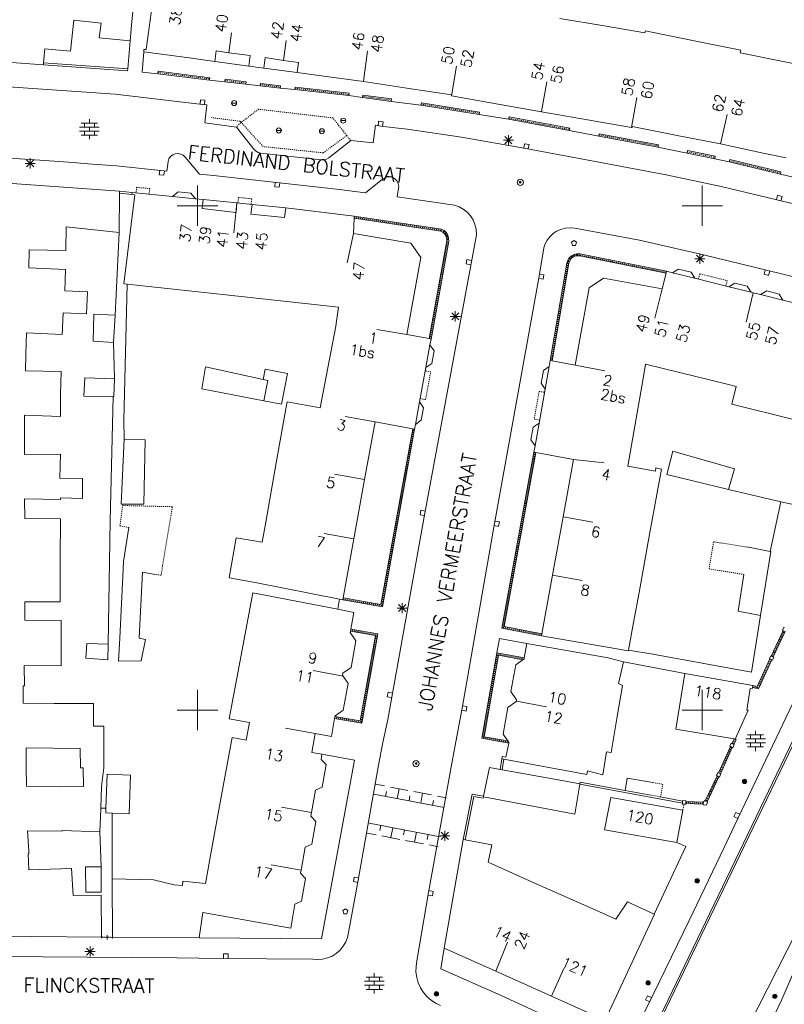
# Model space of a CAD drawing. Header units: millimetres. Extents: x 135944 to 142000, y 454200 to 456692.
# Tile 217 of 220: x 138232 to 138308, y 454771 to 454868. Entities that reach past the tile are written whole.
import ezdxf
from ezdxf.enums import TextEntityAlignment as Align

# ---------------------------------------------------------------- set-up
doc = ezdxf.new("R2010")
doc.units = ezdxf.units.MM
for name, pattern in [('TotaalGBKN2013X$0$DASHDOT', [1, 0.5, -0.25, 0, -0.25]), ('TotaalGBKN2013X$0$DIVIDE', [1.25, 0.5, -0.25, 0, -0.25, 0, -0.25]), ('TotaalGBKN2013X$0$DOT', [0.25, 0, -0.25]), ('TotaalGBKN2013X$0$HIDDEN', [0.375, 0.25, -0.125])]:
    doc.linetypes.add(name, pattern=pattern)
doc.layers.get('0').update_dxf_attribs({"color": 251})
doc.layers.add('TotaalGBKN2013X$0$GBKN binnenstad 2009$0$SEMANT_ SYMB_', color=251, linetype='Continuous')
doc.styles.add('TotaalGBKN2013X$0$TXT', font='txt.shx')

# ---------------------------------------------------------------- blocks, each defined once
blk = doc.blocks.new('TotaalGBKN2013X$0$A$C7E336BC7')
at = {"linetype": 'Continuous', "lineweight": 0}
for p, q in [((138244908, 454865469), (138246135, 454874494)), ((138243878, 454872078), (138243470, 454867894)), ((138237732, 454868394), (138237424, 454865314)), ((138240454, 454868109), (138237732, 454868394)), ((138240271, 454866651), (138240454, 454868109)), ((138285882, 454868573), (138290272, 454867818)), ((138243470, 454867894), (138243320, 454866351)), ((138290272, 454867818), (138294323, 454867122)), ((138294323, 454867122), (138294381, 454867341)), ((138294381, 454867341), (138294669, 454867282)), ((138294669, 454867282), (138299689, 454866257)), ((138243320, 454866351), (138240271, 454866651)), ((138243094, 454863583), (138243320, 454866351)), ((138253109, 454865166), (138253377, 454867129)), ((138258525, 454864398), (138258796, 454866387)), ((138299689, 454866257), (138303831, 454865411)), ((138234861, 454865545), (138234755, 454864172)), ((138237424, 454865314), (138234861, 454865545)), ((138244673, 454865256), (138244521, 454863240)), ((138244673, 454865256), (138244687, 454865498)), ((138244673, 454865256), (138249166, 454864645)), ((138244687, 454865498), (138244908, 454865469)), ((138251833, 454865343), (138251721, 454864297)), ((138253109, 454865166), (138251833, 454865343)), ((138266441, 454862343), (138266846, 454865316)), ((138303831, 454865411), (138303771, 454865161)), ((138234739, 454863972), (138226361, 454864571)), ((138249166, 454864645), (138251721, 454864297)), ((138252952, 454864130), (138251721, 454864297)), ((138253109, 454865166), (138255215, 454864873)), ((138255215, 454864873), (138255069, 454863842)), ((138256690, 454864682), (138256563, 454863639)), ((138258527, 454864408), (138256690, 454864682)), ((138258527, 454864408), (138260009, 454864187)), ((138303771, 454865161), (138308019, 454864286)), ((138308019, 454864286), (138311765, 454863514)), ((138234755, 454864172), (138234739, 454863972)), ((138234739, 454863972), (138243080, 454863383)), ((138234755, 454864172), (138243094, 454863583)), ((138243080, 454863383), (138243094, 454863583)), ((138244521, 454863240), (138246074, 454863086)), ((138246104, 454863324), (138246074, 454863086)), ((138251226, 454862684), (138246104, 454863324)), ((138255069, 454863842), (138252952, 454864130)), ((138255069, 454863842), (138256563, 454863639)), ((138258355, 454863395), (138256563, 454863639)), ((138259888, 454863187), (138258355, 454863395)), ((138260009, 454864187), (138259888, 454863187)), ((138275155, 454860888), (138275674, 454863843)), ((138246074, 454863086), (138251196, 454862446)), ((138251196, 454862446), (138251226, 454862684)), ((138251196, 454862446), (138252697, 454862293)), ((138252726, 454862531), (138252697, 454862293)), ((138252697, 454862293), (138254795, 454862039)), ((138254824, 454862277), (138252726, 454862531)), ((138254795, 454862039), (138254824, 454862277)), ((138262513, 454862830), (138259888, 454863187)), ((138266433, 454862295), (138262513, 454862830)), ((138270731, 454861655), (138266433, 454862295)), ((138284082, 454859321), (138284601, 454862276)), ((138241834, 454861055), (138231289, 454861786)), ((138256206, 454861887), (138254795, 454862039)), ((138256235, 454862125), (138256206, 454861887)), ((138256206, 454861887), (138258203, 454861646)), ((138258232, 454861884), (138256235, 454862125)), ((138258203, 454861646), (138258232, 454861884)), ((138258203, 454861646), (138259653, 454861519)), ((138259680, 454861757), (138259653, 454861519)), ((138259653, 454861519), (138265006, 454860909)), ((138265033, 454861147), (138259680, 454861757)), ((138275178, 454860993), (138270731, 454861655)), ((138250483, 454860037), (138241834, 454861055)), ((138265006, 454860909), (138265033, 454861147)), ((138265006, 454860909), (138266341, 454860719)), ((138266373, 454860957), (138266341, 454860719)), ((138266341, 454860719), (138269177, 454860338)), ((138269209, 454860576), (138266373, 454860957)), ((138269177, 454860338), (138269209, 454860576)), ((138269177, 454860338), (138272140, 454859957)), ((138275155, 454860886), (138275178, 454860993)), ((138279797, 454860072), (138275155, 454860886)), ((138293009, 454857754), (138293528, 454860709)), ((138250923, 454860013), (138250483, 454860037)), ((138250726, 454858210), (138250923, 454860013)), ((138253378, 454860170), (138253878, 454860170)), ((138272178, 454860194), (138272140, 454859957)), ((138272140, 454859957), (138277900, 454859042)), ((138277938, 454859279), (138272178, 454860194)), ((138284082, 454859320), (138279797, 454860072)), ((138239288, 454858191), (138239288, 454858591)), ((138264195, 454858428), (138264695, 454858428)), ((138277900, 454859042), (138277938, 454859279)), ((138277900, 454859042), (138280825, 454858560)), ((138280869, 454858796), (138280825, 454858560)), ((138280825, 454858560), (138286827, 454857442)), ((138286871, 454857678), (138280869, 454858796)), ((138288652, 454858518), (138284082, 454859320)), ((138293009, 454857754), (138288652, 454858518)), ((138301825, 454856121), (138302468, 454859052)), ((138238308, 454857791), (138240268, 454857791)), ((138238308, 454857391), (138240268, 454857391)), ((138238488, 454858191), (138240088, 454858191)), ((138238788, 454857791), (138238788, 454858191)), ((138238788, 454856991), (138238788, 454857391)), ((138239288, 454857391), (138239288, 454857791)), ((138239788, 454857791), (138239788, 454858191)), ((138239788, 454856991), (138239788, 454857391)), ((138253875, 454857796), (138250726, 454858210)), ((138253875, 454857796), (138255579, 454855611)), ((138257811, 454857451), (138258311, 454857451)), ((138262072, 454857382), (138262572, 454857382)), ((138267630, 454857966), (138267403, 454856217)), ((138268115, 454857892), (138267630, 454857966)), ((138270756, 454857601), (138268115, 454857892)), ((138276158, 454856806), (138270756, 454857601)), ((138286827, 454857442), (138286871, 454857678)), ((138289751, 454856896), (138286827, 454857442)), ((138293066, 454857744), (138293009, 454857754)), ((138297683, 454856936), (138293064, 454857847)), ((138293064, 454857847), (138293066, 454857744)), ((138238488, 454856991), (138240088, 454856991)), ((138239288, 454856591), (138239288, 454856991)), ((138263010, 454854742), (138265185, 454856446)), ((138267403, 454856217), (138265185, 454856446)), ((138282541, 454855663), (138276158, 454856806)), ((138280300, 454856501), (138281300, 454856501)), ((138280446, 454856147), (138281154, 454856855)), ((138281154, 454856147), (138280446, 454856855)), ((138280800, 454856001), (138280800, 454857001)), ((138289795, 454857132), (138289751, 454856896)), ((138289751, 454856896), (138295613, 454855803)), ((138295657, 454856039), (138289795, 454857132)), ((138301825, 454856119), (138297683, 454856936)), ((138255579, 454855611), (138255755, 454855426)), ((138255755, 454855426), (138255996, 454855281)), ((138290284, 454854228), (138282541, 454855663)), ((138295613, 454855803), (138295657, 454856039)), ((138295613, 454855803), (138298499, 454855219)), ((138298547, 454855454), (138298499, 454855219)), ((138301294, 454854895), (138298547, 454855454)), ((138306027, 454855219), (138301825, 454856119)), ((138229923, 454854809), (138233411, 454854579)), ((138233066, 454853843), (138233774, 454854551)), ((138233774, 454853843), (138233066, 454854551)), ((138233411, 454854579), (138237691, 454854271)), ((138233420, 454853697), (138233420, 454854697)), ((138247079, 454854386), (138247168, 454854649)), ((138247168, 454854649), (138247327, 454854875)), ((138247327, 454854875), (138247544, 454855047)), ((138247544, 454855047), (138247801, 454855150)), ((138247801, 454855150), (138248076, 454855175)), ((138248076, 454855175), (138248348, 454855121)), ((138248348, 454855121), (138248593, 454854992)), ((138248593, 454854992), (138248791, 454854799)), ((138248791, 454854799), (138250184, 454853131)), ((138255996, 454855281), (138256269, 454855209)), ((138256269, 454855209), (138262243, 454854559)), ((138262243, 454854559), (138262284, 454854550)), ((138262284, 454854550), (138262542, 454854537)), ((138262542, 454854537), (138262792, 454854603)), ((138262792, 454854603), (138263010, 454854742)), ((138298499, 454855219), (138301246, 454854660)), ((138301246, 454854660), (138301294, 454854895)), ((138301246, 454854660), (138302683, 454854330)), ((138302739, 454854563), (138302683, 454854330)), ((138307800, 454853356), (138302739, 454854563)), ((138308316, 454854729), (138306027, 454855219)), ((138232920, 454854197), (138233920, 454854197)), ((138237691, 454854271), (138239136, 454854132)), ((138239136, 454854132), (138241968, 454853942)), ((138241968, 454853942), (138246972, 454853426)), ((138246972, 454853426), (138247068, 454854124)), ((138247068, 454854124), (138247079, 454854386)), ((138296414, 454853059), (138290284, 454854228)), ((138302683, 454854330), (138307744, 454853123)), ((138242285, 454851444), (138226909, 454852538)), ((138250184, 454853131), (138251581, 454852993)), ((138251581, 454852993), (138263771, 454851646)), ((138266627, 454851284), (138268313, 454852612)), ((138268313, 454852612), (138268543, 454852768)), ((138268543, 454852768), (138268808, 454852852)), ((138268808, 454852852), (138269086, 454852857)), ((138269086, 454852857), (138269354, 454852783)), ((138269354, 454852783), (138269590, 454852637)), ((138269590, 454852637), (138269775, 454852430)), ((138301894, 454851903), (138296414, 454853059)), ((138307744, 454853123), (138307800, 454853356)), ((138307744, 454853123), (138309270, 454852755)), ((138250000, 454850000), (138250000, 454852000)), ((138263771, 454851646), (138266627, 454851284)), ((138269775, 454852430), (138269893, 454852178)), ((138269921, 454851725), (138269782, 454850884)), ((138269893, 454852178), (138269936, 454851904)), ((138269936, 454851904), (138269921, 454851725)), ((138300000, 454850000), (138300000, 454852000)), ((138320357, 454847445), (138301894, 454851903)), ((138242235, 454847353), (138242283, 454851243)), ((138242283, 454851243), (138242285, 454851444)), ((138242283, 454851243), (138243496, 454851116)), ((138242285, 454851444), (138243517, 454851315)), ((138242701, 454842253), (138243788, 454851075)), ((138243495, 454851106), (138243496, 454851116)), ((138243788, 454851075), (138243495, 454851106)), ((138243517, 454851315), (138243496, 454851116)), ((138247528, 454850916), (138243517, 454851315)), ((138248075, 454851365), (138247528, 454850916)), ((138249787, 454850691), (138247528, 454850916)), ((138249339, 454851239), (138248075, 454851365)), ((138249787, 454850691), (138249339, 454851239)), ((138250548, 454850615), (138249787, 454850691)), ((138250471, 454849706), (138250548, 454850615)), ((138253903, 454850280), (138250548, 454850615)), ((138269782, 454850884), (138275452, 454850048)), ((138248000, 454850000), (138250000, 454850000)), ((138250000, 454850000), (138252000, 454850000)), ((138250000, 454848000), (138250000, 454850000)), ((138253788, 454849331), (138250471, 454849706)), ((138253903, 454850280), (138253585, 454847301)), ((138253903, 454850280), (138253820, 454849327)), ((138253903, 454850280), (138255409, 454850126)), ((138255290, 454849174), (138255409, 454850126)), ((138258739, 454849771), (138255409, 454850126)), ((138258739, 454849771), (138258621, 454848819)), ((138258739, 454849771), (138265535, 454848954)), ((138275452, 454850048), (138275908, 454849885)), ((138275908, 454849885), (138276331, 454849650)), ((138276331, 454849650), (138276709, 454849348)), ((138298000, 454850000), (138300000, 454850000)), ((138300000, 454850000), (138302000, 454850000)), ((138300000, 454848000), (138300000, 454850000)), ((138253820, 454849327), (138253788, 454849331)), ((138258621, 454848819), (138255290, 454849174)), ((138265466, 454847254), (138265527, 454848753)), ((138265527, 454848753), (138265535, 454848954)), ((138265527, 454848753), (138274110, 454847473)), ((138265535, 454848954), (138274157, 454847668)), ((138276709, 454849348), (138277033, 454848988)), ((138277033, 454848988), (138277293, 454848580)), ((138237004, 454847914), (138236952, 454845562)), ((138237004, 454847914), (138242235, 454847353)), ((138274157, 454847668), (138274421, 454847531)), ((138277293, 454848580), (138277482, 454848134)), ((138277482, 454848134), (138277596, 454847664)), ((138277596, 454847664), (138277630, 454847181)), ((138285577, 454847459), (138286000, 454847653)), ((138286000, 454847653), (138286450, 454847773)), ((138286450, 454847773), (138286914, 454847814)), ((138286914, 454847814), (138287378, 454847775)), ((138287378, 454847775), (138293773, 454846569)), ((138242235, 454847353), (138241836, 454839155)), ((138265466, 454847254), (138264841, 454844324)), ((138265466, 454847254), (138271135, 454846268)), ((138277628, 454847094), (138272526, 454819500)), ((138274110, 454847473), (138274344, 454847340)), ((138274344, 454847340), (138274528, 454847144)), ((138274421, 454847531), (138274638, 454847330)), ((138274528, 454847144), (138274648, 454846903)), ((138274638, 454847330), (138274795, 454847077)), ((138274648, 454846903), (138274691, 454846638)), ((138274691, 454846638), (138274685, 454846519)), ((138274795, 454847077), (138274878, 454846792)), ((138274878, 454846792), (138274883, 454846495)), ((138277630, 454847181), (138277628, 454847094)), ((138284640, 454846571), (138284924, 454846939)), ((138284924, 454846939), (138285194, 454847195)), ((138285194, 454847195), (138285577, 454847459)), ((138271135, 454846268), (138272124, 454844858)), ((138274685, 454846519), (138272943, 454836815)), ((138274882, 454846484), (138273140, 454836778)), ((138274883, 454846495), (138274882, 454846484)), ((138283835, 454843001), (138284303, 454845814)), ((138284303, 454845814), (138284422, 454846159)), ((138284422, 454846159), (138284640, 454846571)), ((138293773, 454846569), (138300130, 454845134)), ((138233333, 454845625), (138233276, 454843826)), ((138236952, 454845562), (138233333, 454845625)), ((138272124, 454844858), (138270732, 454837235)), ((138286681, 454844593), (138286831, 454844842)), ((138286831, 454844842), (138287042, 454845041)), ((138286876, 454844539), (138287021, 454844757)), ((138287021, 454844757), (138287224, 454844921)), ((138287042, 454845041), (138287300, 454845175)), ((138287224, 454844921), (138287468, 454845016)), ((138287300, 454845175), (138287584, 454845235)), ((138287468, 454845016), (138287729, 454845034)), ((138287584, 454845235), (138287874, 454845214)), ((138287729, 454845034), (138287865, 454845011)), ((138287865, 454845011), (138296427, 454843298)), ((138287874, 454845214), (138296476, 454843492)), ((138299276, 454844739), (138300276, 454844739)), ((138299422, 454844385), (138300130, 454845093)), ((138300130, 454844385), (138299422, 454845093)), ((138299776, 454844239), (138299776, 454845239)), ((138300130, 454845134), (138306501, 454843571)), ((138236926, 454843670), (138233276, 454843826)), ((138284951, 454834641), (138286605, 454844313)), ((138285147, 454834604), (138286803, 454844288)), ((138286605, 454844313), (138286681, 454844593)), ((138286803, 454844288), (138286876, 454844539)), ((138297664, 454843713), (138297057, 454843348)), ((138298895, 454843407), (138297664, 454843713)), ((138236856, 454841561), (138236926, 454843670)), ((138279430, 454818497), (138283835, 454843001)), ((138288812, 454841845), (138290222, 454842810)), ((138290222, 454842810), (138296035, 454841747)), ((138296427, 454843298), (138296035, 454841747)), ((138296476, 454843492), (138296427, 454843298)), ((138296476, 454843492), (138297057, 454843348)), ((138297057, 454843348), (138299259, 454842801)), ((138299259, 454842801), (138298895, 454843407)), ((138299259, 454842801), (138302632, 454841964)), ((138306501, 454843571), (138323717, 454839411)), ((138242701, 454842253), (138243047, 454842216)), ((138243047, 454842216), (138242705, 454828696)), ((138243047, 454842216), (138252797, 454841160)), ((138287407, 454834173), (138288812, 454841845)), ((138303239, 454842329), (138302632, 454841964)), ((138302632, 454841964), (138304834, 454841418)), ((138304470, 454842024), (138303239, 454842329)), ((138304834, 454841418), (138304470, 454842024)), ((138239115, 454841466), (138236856, 454841561)), ((138239115, 454841466), (138239015, 454839283)), ((138252797, 454841160), (138263968, 454839951)), ((138296035, 454841747), (138295313, 454838836)), ((138305063, 454841362), (138304341, 454838451)), ((138304834, 454841418), (138305063, 454841361)), ((138305063, 454841361), (138305783, 454841182)), ((138306390, 454841547), (138305783, 454841182)), ((138305783, 454841182), (138307985, 454840636)), ((138307621, 454841242), (138306390, 454841547)), ((138307985, 454840636), (138307621, 454841242)), ((138263968, 454839951), (138263772, 454838556)), ((138307985, 454840636), (138311291, 454839816)), ((138236678, 454839387), (138236603, 454837243)), ((138239015, 454839283), (138236678, 454839387)), ((138239745, 454839251), (138239651, 454836573)), ((138241836, 454839155), (138239745, 454839251)), ((138241676, 454836425), (138241836, 454839155)), ((138275038, 454839026), (138276038, 454839026)), ((138275184, 454838672), (138275892, 454839380)), ((138275892, 454838672), (138275184, 454839380)), ((138275538, 454838526), (138275538, 454839526)), ((138263702, 454838060), (138262157, 454829962)), ((138263772, 454838556), (138263702, 454838060)), ((138233073, 454837387), (138233006, 454835284)), ((138236603, 454837243), (138233073, 454837387)), ((138270732, 454837235), (138267772, 454837722)), ((138270732, 454837235), (138272943, 454836815)), ((138239651, 454836573), (138241676, 454836425)), ((138241765, 454832833), (138241676, 454836425)), ((138272623, 454833956), (138273032, 454836188)), ((138272943, 454836815), (138273140, 454836778)), ((138273032, 454836188), (138273140, 454836778)), ((138273032, 454836188), (138273434, 454835607)), ((138232954, 454833612), (138233006, 454835284)), ((138273434, 454835607), (138273205, 454834357)), ((138250436, 454831849), (138250776, 454834034)), ((138250776, 454834034), (138256506, 454832775)), ((138271999, 454830553), (138272623, 454833956)), ((138273205, 454834357), (138272623, 454833956)), ((138284845, 454834051), (138284266, 454833648)), ((138284845, 454834051), (138284445, 454831817)), ((138284845, 454834051), (138284951, 454834641)), ((138285147, 454834604), (138284951, 454834641)), ((138287407, 454834173), (138285147, 454834604)), ((138287407, 454834173), (138290358, 454833633)), ((138294391, 454834290), (138294144, 454832858)), ((138302594, 454832256), (138294391, 454834290)), ((138236480, 454833572), (138232954, 454833612)), ((138236424, 454831270), (138236480, 454833572)), ((138256506, 454832775), (138256706, 454833796)), ((138256706, 454833796), (138258914, 454833364)), ((138258914, 454833364), (138258317, 454830307)), ((138284266, 454833648), (138284042, 454832398)), ((138238840, 454832946), (138238746, 454831098)), ((138241765, 454832833), (138238840, 454832946)), ((138241716, 454831067), (138241765, 454832833)), ((138256506, 454832775), (138256978, 454832671)), ((138256978, 454832671), (138256582, 454830646)), ((138284042, 454832398), (138284445, 454831817)), ((138294144, 454832858), (138292642, 454824158)), ((138303372, 454832063), (138302594, 454832256)), ((138302937, 454830311), (138303372, 454832063)), ((138236423, 454829101), (138236424, 454831270)), ((138238746, 454831098), (138241642, 454831068)), ((138241361, 454818751), (138241642, 454831068)), ((138241642, 454831068), (138241716, 454831067)), ((138256582, 454830646), (138250436, 454831849)), ((138284445, 454831817), (138283841, 454828440)), ((138258317, 454830307), (138256582, 454830646)), ((138258813, 454830227), (138257801, 454824516)), ((138258871, 454830557), (138258813, 454830227)), ((138262157, 454829962), (138258871, 454830557)), ((138271589, 454828318), (138271999, 454830553)), ((138271999, 454830553), (138272401, 454829970)), ((138309055, 454828794), (138302937, 454830311)), ((138236423, 454829101), (138232850, 454829245)), ((138232850, 454829245), (138232856, 454827226)), ((138267587, 454828560), (138264636, 454829096)), ((138272401, 454829970), (138272172, 454828721)), ((138242705, 454828696), (138242721, 454826843)), ((138266552, 454822854), (138267587, 454828560)), ((138267587, 454828560), (138271320, 454827882)), ((138271503, 454827849), (138271589, 454828318)), ((138272172, 454828721), (138271589, 454828318)), ((138283841, 454828440), (138283261, 454828037)), ((138283841, 454828440), (138283441, 454826206)), ((138232861, 454825331), (138232856, 454827226)), ((138271320, 454827882), (138268164, 454810463)), ((138271503, 454827849), (138268326, 454810232)), ((138271320, 454827882), (138271503, 454827849)), ((138283261, 454828037), (138283038, 454826787)), ((138242721, 454826843), (138242441, 454820400)), ((138242721, 454826843), (138244808, 454826773)), ((138244808, 454826773), (138244681, 454820392)), ((138283038, 454826787), (138283441, 454826206)), ((138283441, 454826206), (138283324, 454825552)), ((138236411, 454825351), (138232861, 454825331)), ((138236372, 454822995), (138236411, 454825351)), ((138283324, 454825552), (138280150, 454808112)), ((138283521, 454825516), (138280382, 454808271)), ((138283521, 454825516), (138283324, 454825552)), ((138287259, 454824841), (138283521, 454825516)), ((138297099, 454825667), (138296505, 454823354)), ((138303212, 454823919), (138297099, 454825667)), ((138257801, 454824516), (138256758, 454818628)), ((138286220, 454819157), (138287259, 454824841)), ((138287259, 454824841), (138290287, 454824507)), ((138266538, 454822856), (138263587, 454823392)), ((138292642, 454824158), (138295361, 454823681)), ((138295963, 454823864), (138294823, 454817596)), ((138295361, 454823681), (138295421, 454824001)), ((138295421, 454824001), (138295963, 454823864)), ((138296505, 454823354), (138302616, 454821865)), ((138302616, 454821865), (138303212, 454823919)), ((138238614, 454822946), (138236372, 454822995)), ((138238614, 454822946), (138238601, 454820983)), ((138265484, 454816970), (138266552, 454822854)), ((138302616, 454821865), (138307774, 454820640)), ((138236431, 454820861), (138232873, 454820921)), ((138232873, 454820921), (138232878, 454818997)), ((138238601, 454820983), (138236430, 454821051)), ((138236430, 454821051), (138236431, 454820861)), ((138244681, 454820392), (138242441, 454820400)), ((138306716, 454815716), (138307774, 454820640)), ((138307774, 454820640), (138309160, 454820357)), ((138272526, 454819500), (138268843, 454799057)), ((138236433, 454818948), (138232878, 454818997)), ((138236406, 454814939), (138236433, 454818948)), ((138241161, 454806523), (138241361, 454818751)), ((138256758, 454818628), (138256403, 454816627)), ((138276215, 454800193), (138279430, 454818497)), ((138285164, 454813384), (138286220, 454819157)), ((138286220, 454819157), (138289172, 454818618)), ((138243196, 454818091), (138242659, 454814737)), ((138265485, 454816970), (138262534, 454817506)), ((138294823, 454817596), (138293740, 454811634)), ((138253129, 454813113), (138253833, 454817083)), ((138253833, 454817083), (138256403, 454816627)), ((138265484, 454816970), (138264422, 454811116)), ((138306716, 454815716), (138304571, 454816131)), ((138305781, 454809381), (138306791, 454815701)), ((138306791, 454815701), (138306716, 454815716)), ((138236406, 454814939), (138236382, 454812681)), ((138242659, 454814737), (138242621, 454813951)), ((138242621, 454813951), (138242294, 454807137)), ((138244560, 454813673), (138244228, 454807132)), ((138245843, 454813435), (138244560, 454813673)), ((138316962, 454813616), (138293375, 454764532)), ((138317143, 454813532), (138293556, 454764447)), ((138236382, 454812681), (138236380, 454810713)), ((138255700, 454812657), (138253129, 454813113)), ((138264052, 454810986), (138255700, 454812657)), ((138284099, 454807561), (138285164, 454813384)), ((138285164, 454813384), (138288116, 454812845)), ((138304140, 454813436), (138303560, 454809806)), ((138255475, 454811605), (138254313, 454805438)), ((138263892, 454809990), (138255475, 454811605)), ((138293740, 454811634), (138293205, 454808690)), ((138232885, 454808912), (138232887, 454810717)), ((138236380, 454810713), (138232887, 454810717)), ((138264052, 454810986), (138263892, 454809990)), ((138264386, 454810919), (138264052, 454810986)), ((138264422, 454811116), (138264386, 454810919)), ((138268326, 454810232), (138264386, 454810919)), ((138268164, 454810463), (138264422, 454811116)), ((138270272, 454809605), (138270272, 454810605)), ((138265494, 454809683), (138263892, 454809990)), ((138265494, 454809683), (138265180, 454808012)), ((138269772, 454810105), (138270772, 454810105)), ((138269918, 454809751), (138270626, 454810459)), ((138270626, 454809751), (138269918, 454810459)), ((138303560, 454809806), (138305781, 454809381)), ((138236501, 454808871), (138232885, 454808912)), ((138236501, 454807352), (138236501, 454808871)), ((138292701, 454805936), (138293205, 454808690)), ((138305781, 454809381), (138304881, 454803752)), ((138265123, 454807688), (138265145, 454807814)), ((138265686, 454806864), (138265123, 454807688)), ((138265180, 454808012), (138265145, 454807814)), ((138265145, 454807814), (138267619, 454807376)), ((138265180, 454808012), (138267851, 454807539)), ((138280150, 454808112), (138284063, 454807365)), ((138280382, 454808271), (138284099, 454807561)), ((138306843, 454805353), (138308012, 454807880)), ((138307042, 454805259), (138308212, 454807788)), ((138308100, 454808202), (138307962, 454807903)), ((138307962, 454807903), (138308012, 454807880)), ((138308212, 454807788), (138308012, 454807880)), ((138308152, 454808178), (138308100, 454808202)), ((138236501, 454806654), (138236501, 454807352)), ((138236501, 454806654), (138236501, 454804381)), ((138242161, 454804857), (138242294, 454807137)), ((138244228, 454807132), (138244846, 454806975)), ((138244846, 454806975), (138244411, 454804861)), ((138265209, 454804222), (138265686, 454806864)), ((138267619, 454807376), (138266122, 454798917)), ((138267851, 454807539), (138266284, 454798685)), ((138279916, 454807100), (138279644, 454805655)), ((138282613, 454806591), (138279916, 454807100)), ((138284099, 454807561), (138284063, 454807365)), ((138284063, 454807365), (138292686, 454805852)), ((138238950, 454805127), (138239037, 454806585)), ((138239037, 454806585), (138241161, 454806523)), ((138241125, 454804987), (138241161, 454806523)), ((138279644, 454805655), (138278175, 454797194)), ((138279644, 454805655), (138282365, 454805170)), ((138282613, 454806591), (138282365, 454805170)), ((138282613, 454806591), (138290678, 454805163)), ((138292686, 454805852), (138292701, 454805936)), ((138295116, 454805527), (138292701, 454805936)), ((138241125, 454804987), (138238950, 454805127)), ((138244411, 454804861), (138242161, 454804857)), ((138254313, 454805438), (138253121, 454799111)), ((138279807, 454805423), (138278406, 454797356)), ((138282238, 454804989), (138279807, 454805423)), ((138282238, 454804989), (138281522, 454804492)), ((138282238, 454804989), (138282347, 454805065)), ((138282347, 454805065), (138282365, 454805170)), ((138290678, 454805163), (138292204, 454804779)), ((138292204, 454804779), (138291696, 454802634)), ((138292204, 454804779), (138298282, 454803627)), ((138304881, 454803752), (138295116, 454805527)), ((138306705, 454805057), (138305440, 454802336)), ((138306905, 454804963), (138305590, 454802106)), ((138306794, 454805376), (138306656, 454805080)), ((138306656, 454805080), (138306705, 454805057)), ((138306905, 454804963), (138306705, 454805057)), ((138306843, 454805353), (138306794, 454805376)), ((138307042, 454805259), (138306843, 454805353)), ((138306954, 454804940), (138306905, 454804963)), ((138307092, 454805235), (138306954, 454804940)), ((138307042, 454805259), (138307092, 454805235)), ((138236501, 454804381), (138232835, 454804413)), ((138232835, 454804413), (138232871, 454802397)), ((138264424, 454803357), (138261457, 454803917)), ((138264396, 454803658), (138265209, 454804222)), ((138281522, 454804492), (138281041, 454801848)), ((138264374, 454803431), (138264396, 454803658)), ((138264424, 454803357), (138264374, 454803431)), ((138264424, 454803357), (138264922, 454802629)), ((138298282, 454803627), (138297386, 454798108)), ((138305005, 454802414), (138298282, 454803627)), ((138232736, 454800681), (138232741, 454802387)), ((138232871, 454802397), (138232741, 454802387)), ((138250000, 454800000), (138250000, 454802000)), ((138264922, 454802629), (138264442, 454799977)), ((138281041, 454801848), (138281614, 454801023)), ((138292100, 454802440), (138291544, 454799149)), ((138291696, 454802634), (138292100, 454802440)), ((138300000, 454800000), (138300000, 454802000)), ((138304759, 454802125), (138304437, 454799977)), ((138304945, 454802092), (138304759, 454802125)), ((138304968, 454802217), (138304945, 454802092)), ((138305005, 454802414), (138304968, 454802217)), ((138305590, 454802106), (138304968, 454802217)), ((138305440, 454802336), (138305005, 454802414)), ((138281577, 454800835), (138280752, 454800262)), ((138281586, 454800882), (138281577, 454800835)), ((138281614, 454801023), (138281586, 454800882)), ((138281610, 454800877), (138284560, 454800327)), ((138235801, 454800651), (138232736, 454800681)), ((138239701, 454800641), (138235801, 454800651)), ((138239681, 454798399), (138239701, 454800641)), ((138248000, 454800000), (138250000, 454800000)), ((138250000, 454800000), (138252000, 454800000)), ((138250000, 454798000), (138250000, 454800000)), ((138264442, 454799977), (138263629, 454799413)), ((138275184, 454794733), (138276215, 454800193)), ((138280752, 454800262), (138280270, 454797617)), ((138298000, 454800000), (138300000, 454800000)), ((138300000, 454800000), (138302000, 454800000)), ((138300000, 454798000), (138300000, 454800000)), ((138309013, 454800742), (138303222, 454788604)), ((138304565, 454799977), (138303266, 454797120)), ((138304437, 454799977), (138304565, 454799977)), ((138253121, 454799111), (138255153, 454798766)), ((138263261, 454797377), (138263584, 454799164)), ((138263584, 454799164), (138263620, 454799361)), ((138266284, 454798685), (138263584, 454799164)), ((138263629, 454799413), (138263620, 454799361)), ((138266122, 454798917), (138263620, 454799361)), ((138268843, 454799057), (138268367, 454796784)), ((138291544, 454799149), (138290974, 454795774)), ((138240731, 454798401), (138239681, 454798399)), ((138240731, 454794261), (138240731, 454798401)), ((138255153, 454798766), (138254827, 454797006)), ((138261667, 454797665), (138258715, 454798196)), ((138303163, 454797137), (138297386, 454798108)), ((138305286, 454797534), (138305286, 454797934)), ((138253434, 454797262), (138252389, 454791572)), ((138254827, 454797006), (138253434, 454797262)), ((138261667, 454797665), (138261339, 454795794)), ((138261667, 454797665), (138263261, 454797377)), ((138278175, 454797194), (138280827, 454796718)), ((138278406, 454797356), (138280743, 454796936)), ((138280270, 454797617), (138280743, 454796936)), ((138280743, 454796936), (138280843, 454796793)), ((138303163, 454797137), (138302942, 454796680)), ((138303123, 454796595), (138303356, 454797076)), ((138303266, 454797120), (138303163, 454797137)), ((138303356, 454797076), (138303266, 454797120)), ((138304306, 454797134), (138306266, 454797134)), ((138304486, 454797534), (138306086, 454797534)), ((138304786, 454797134), (138304786, 454797534)), ((138305286, 454796734), (138305286, 454797134)), ((138305786, 454797134), (138305786, 454797534)), ((138238360, 454796190), (138233012, 454796248)), ((138233012, 454796248), (138233031, 454794327)), ((138238401, 454794271), (138238360, 454796190)), ((138268367, 454796784), (138267943, 454794541)), ((138280827, 454796718), (138280531, 454795333)), ((138280827, 454796718), (138280843, 454796793)), ((138302798, 454796373), (138301616, 454793772)), ((138302978, 454796287), (138301796, 454793686)), ((138302875, 454796712), (138302734, 454796403)), ((138302734, 454796403), (138302798, 454796373)), ((138302798, 454796373), (138302978, 454796287)), ((138302942, 454796680), (138302875, 454796712)), ((138302942, 454796680), (138303123, 454796595)), ((138303041, 454796257), (138302978, 454796287)), ((138303182, 454796567), (138303041, 454796257)), ((138303123, 454796595), (138303182, 454796567)), ((138304306, 454796734), (138306266, 454796734)), ((138304486, 454796334), (138306086, 454796334)), ((138304786, 454796334), (138304786, 454796734)), ((138305286, 454795934), (138305286, 454796334)), ((138305786, 454796334), (138305786, 454796734)), ((138261339, 454795794), (138262333, 454795614)), ((138262237, 454795082), (138262333, 454795614)), ((138262748, 454794594), (138262237, 454795082)), ((138265543, 454795038), (138262283, 454777324)), ((138262333, 454795614), (138265543, 454795038)), ((138280162, 454795158), (138280000, 454794110)), ((138280188, 454795388), (138280162, 454795158)), ((138280162, 454795158), (138280359, 454795122)), ((138280531, 454795333), (138280188, 454795388)), ((138280359, 454795122), (138280197, 454794074)), ((138280359, 454795122), (138288576, 454793608)), ((138290513, 454795851), (138290144, 454793588)), ((138290974, 454795774), (138290513, 454795851)), ((138233049, 454792434), (138233031, 454794327)), ((138238681, 454794270), (138238401, 454794271)), ((138238681, 454794270), (138238721, 454792408)), ((138240499, 454792430), (138240731, 454794261)), ((138262345, 454792363), (138262748, 454794594)), ((138267943, 454794541), (138265924, 454783131)), ((138272879, 454781916), (138275184, 454794733)), ((138278340, 454791463), (138278930, 454794303)), ((138278930, 454794303), (138280000, 454794110)), ((138280000, 454794110), (138280197, 454794074)), ((138280197, 454794074), (138285739, 454793077)), ((138288576, 454793608), (138288639, 454793954)), ((138290144, 454793588), (138288639, 454793954)), ((138240923, 454790256), (138241062, 454793626)), ((138241062, 454793626), (138243377, 454793530)), ((138243377, 454793530), (138243219, 454789699)), ((138285739, 454793077), (138287865, 454792694)), ((138292571, 454793246), (138292355, 454792034)), ((138295113, 454792805), (138292571, 454793246)), ((138301472, 454793462), (138300296, 454790982)), ((138301652, 454793378), (138300477, 454790897)), ((138301552, 454793802), (138301410, 454793491)), ((138301410, 454793491), (138301472, 454793462)), ((138301472, 454793462), (138301652, 454793378)), ((138301616, 454793772), (138301552, 454793802)), ((138301616, 454793772), (138301796, 454793686)), ((138301719, 454793347), (138301652, 454793378)), ((138301859, 454793656), (138301719, 454793347)), ((138301796, 454793686), (138301859, 454793656)), ((138236470, 454792391), (138233049, 454792434)), ((138238721, 454792408), (138236470, 454792391)), ((138240411, 454790254), (138240499, 454792430)), ((138261287, 454789824), (138261690, 454792055)), ((138261690, 454792055), (138262345, 454792363)), ((138267650, 454792638), (138268523, 454792471)), ((138269105, 454792360), (138270851, 454792027)), ((138269790, 454791211), (138269978, 454792193)), ((138287366, 454789685), (138287883, 454792658)), ((138287921, 454792859), (138287865, 454792694)), ((138287865, 454792694), (138287883, 454792658)), ((138287883, 454792658), (138298040, 454790764)), ((138292355, 454792034), (138287921, 454792859)), ((138294898, 454791560), (138292355, 454792034)), ((138252389, 454791572), (138251354, 454785929)), ((138267462, 454791656), (138274446, 454790322)), ((138268626, 454791434), (138268720, 454791925)), ((138270954, 454790989), (138271048, 454791480)), ((138271433, 454791916), (138273179, 454791582)), ((138272118, 454790767), (138272306, 454791749)), ((138273282, 454790544), (138273376, 454791035)), ((138273761, 454791471), (138274634, 454791304)), ((138276310, 454787169), (138277226, 454791663)), ((138276507, 454787132), (138277383, 454791432)), ((138277226, 454791663), (138278340, 454791463)), ((138277383, 454791432), (138278305, 454791266)), ((138278305, 454791266), (138278327, 454791398)), ((138278327, 454791398), (138278340, 454791463)), ((138278327, 454791398), (138285132, 454790108)), ((138290956, 454791313), (138290321, 454788133)), ((138298076, 454790078), (138290956, 454791313)), ((138298048, 454790971), (138295879, 454791391)), ((138298050, 454791014), (138298048, 454790971)), ((138298391, 454791000), (138298050, 454791014)), ((138298388, 454790930), (138298391, 454791000)), ((138300232, 454791012), (138300191, 454790925)), ((138300296, 454790982), (138300232, 454791012)), ((138316703, 454791878), (138307888, 454771293)), ((138240317, 454787933), (138240408, 454790169)), ((138240408, 454790169), (138240411, 454790254)), ((138240411, 454790254), (138240923, 454790256)), ((138240904, 454789797), (138240923, 454790256)), ((138261288, 454789824), (138258336, 454790355)), ((138285132, 454790108), (138287366, 454789685)), ((138297489, 454786878), (138298076, 454790078)), ((138298036, 454790674), (138298040, 454790764)), ((138298195, 454790667), (138298036, 454790674)), ((138298048, 454790971), (138298040, 454790764)), ((138298195, 454790667), (138298376, 454790660)), ((138298376, 454790660), (138298379, 454790730)), ((138298388, 454790930), (138298379, 454790730)), ((138300103, 454790658), (138298379, 454790730)), ((138300112, 454790858), (138298388, 454790930)), ((138300100, 454790588), (138300103, 454790658)), ((138300403, 454790575), (138300100, 454790588)), ((138300112, 454790858), (138300103, 454790658)), ((138300115, 454790928), (138300112, 454790858)), ((138300191, 454790925), (138300115, 454790928)), ((138300296, 454790982), (138300477, 454790897)), ((138300541, 454790867), (138300403, 454790575)), ((138300477, 454790897), (138300541, 454790867)), ((138241531, 454789770), (138240904, 454789797)), ((138241531, 454789770), (138241555, 454783271)), ((138243219, 454789699), (138241531, 454789770)), ((138261225, 454789478), (138261287, 454789824)), ((138261731, 454788961), (138261225, 454789478)), ((138261324, 454786710), (138261731, 454788961)), ((138274029, 454787433), (138266991, 454788773)), ((138268164, 454788550), (138268071, 454788059)), ((138269337, 454788326), (138269150, 454787344)), ((138270510, 454788103), (138270417, 454787612)), ((138290321, 454788133), (138297489, 454786878)), ((138303222, 454788604), (138302184, 454786367)), ((138236581, 454787981), (138233164, 454788011)), ((138233164, 454788011), (138233285, 454786003)), ((138236606, 454788061), (138236581, 454787981)), ((138240317, 454787933), (138236606, 454788061)), ((138240442, 454784452), (138240317, 454787933)), ((138267684, 454787623), (138266804, 454787791)), ((138270029, 454787177), (138268270, 454787512)), ((138271683, 454787880), (138271496, 454786898)), ((138272856, 454787657), (138272763, 454787165)), ((138274006, 454787524), (138275006, 454787524)), ((138274152, 454787170), (138274860, 454787878)), ((138274860, 454787170), (138274152, 454787878)), ((138274445, 454776393), (138276310, 454787169)), ((138274506, 454787024), (138274506, 454788024)), ((138276310, 454787169), (138276507, 454787132)), ((138276507, 454787132), (138279159, 454786629)), ((138260257, 454784117), (138260670, 454786402)), ((138260670, 454786402), (138261324, 454786710)), ((138272375, 454786730), (138270616, 454787065)), ((138273842, 454786451), (138272962, 454786618)), ((138278807, 454784904), (138279159, 454786629)), ((138295239, 454779772), (138298376, 454786464)), ((138298376, 454786464), (138297489, 454786878)), ((138302184, 454786367), (138298714, 454779146)), ((138233301, 454785741), (138233235, 454785742)), ((138233235, 454785742), (138233292, 454784158)), ((138233285, 454786003), (138233301, 454785741)), ((138250781, 454782808), (138251354, 454785929)), ((138233292, 454784158), (138236472, 454784261)), ((138236472, 454784261), (138237516, 454784324)), ((138237516, 454784324), (138237678, 454781617)), ((138238901, 454784438), (138240442, 454784452)), ((138238923, 454781939), (138238901, 454784438)), ((138240442, 454784452), (138240464, 454781953)), ((138260257, 454784117), (138257305, 454784648)), ((138283266, 454782915), (138278807, 454784904)), ((138241575, 454777461), (138241555, 454783271)), ((138241555, 454783271), (138245634, 454783151)), ((138260257, 454784117), (138260202, 454783810)), ((138260202, 454783810), (138260710, 454783308)), ((138260710, 454783308), (138260303, 454781056)), ((138245634, 454783151), (138247698, 454782683)), ((138247698, 454782683), (138248516, 454782601)), ((138248516, 454782601), (138248557, 454783030)), ((138248557, 454783030), (138250781, 454782808)), ((138265924, 454783131), (138264965, 454777947)), ((138288880, 454780411), (138283266, 454782915)), ((138237678, 454781617), (138240467, 454781639)), ((138240464, 454781953), (138238923, 454781939)), ((138240467, 454781639), (138240505, 454777474)), ((138271735, 454775134), (138272879, 454781916)), ((138301295, 454762146), (138311221, 454781749)), ((138259649, 454780748), (138259237, 454778371)), ((138260303, 454781056), (138259649, 454780748)), ((138288880, 454780411), (138291437, 454779271)), ((138291437, 454779271), (138292589, 454780982)), ((138292589, 454780982), (138295239, 454779772)), ((138250524, 454779935), (138250153, 454777416)), ((138259237, 454778371), (138250524, 454779935)), ((138290370, 454769241), (138295281, 454779753)), ((138295281, 454779753), (138295239, 454779772)), ((138298714, 454779146), (138295207, 454771938)), ((138233602, 454777536), (138225442, 454777617)), ((138240505, 454777474), (138233602, 454777536)), ((138240504, 454777367), (138240506, 454777581)), ((138240505, 454777474), (138241575, 454777461)), ((138241037, 454777254), (138241043, 454777681)), ((138241574, 454777354), (138241576, 454777568)), ((138241575, 454777461), (138250153, 454777416)), ((138262283, 454777324), (138250153, 454777416)), ((138264863, 454777462), (138264684, 454777000)), ((138264965, 454777947), (138264863, 454777462)), ((138239000, 454775693), (138239708, 454776401)), ((138239708, 454775693), (138239000, 454776401)), ((138239354, 454775547), (138239354, 454776547)), ((138264434, 454776573), (138264118, 454776192)), ((138264684, 454777000), (138264434, 454776573)), ((138274108, 454774343), (138274445, 454776393)), ((138274445, 454776393), (138279557, 454774097)), ((138279557, 454774097), (138280695, 454776970)), ((138247936, 454775430), (138229633, 454775553)), ((138238854, 454776047), (138239854, 454776047)), ((138252306, 454775375), (138247936, 454775430)), ((138261440, 454775301), (138252306, 454775375)), ((138262866, 454775414), (138262384, 454775299)), ((138263324, 454775604), (138262866, 454775414)), ((138263744, 454775866), (138263324, 454775604)), ((138264118, 454776192), (138263744, 454775866)), ((138261890, 454775264), (138261440, 454775301)), ((138262384, 454775299), (138261890, 454775264)), ((138271642, 454774033), (138271649, 454774587)), ((138271649, 454774587), (138271735, 454775134)), ((138266716, 454773505), (138268316, 454773505)), ((138267016, 454773105), (138267016, 454773505)), ((138267516, 454773505), (138267516, 454773905)), ((138268016, 454773105), (138268016, 454773505)), ((138271715, 454773484), (138271642, 454774033)), ((138271866, 454772951), (138271715, 454773484)), ((138280083, 454771683), (138274108, 454774343)), ((138279557, 454774097), (138285062, 454771625)), ((138285062, 454771625), (138286292, 454774362)), ((138266536, 454773105), (138268496, 454773105)), ((138266536, 454772705), (138268496, 454772705)), ((138267016, 454772305), (138267016, 454772705)), ((138267516, 454772705), (138267516, 454773105)), ((138268016, 454772305), (138268016, 454772705)), ((138272092, 454772445), (138271866, 454772951)), ((138272388, 454771978), (138272092, 454772445)), ((138266716, 454772305), (138268316, 454772305)), ((138267516, 454771905), (138267516, 454772305)), ((138272749, 454771557), (138272388, 454771978)), ((138273167, 454771193), (138272749, 454771557)), ((138289408, 454767405), (138280083, 454771683)), ((138285062, 454771625), (138290272, 454769285)), ((138295207, 454771938), (138292920, 454767330)), ((138273632, 454770893), (138273167, 454771193)), ((138274061, 454770692), (138273632, 454770893)), ((138307888, 454771293), (138300908, 454756653))]:
    blk.add_line(p, q, dxfattribs=at)
at = {"linetype": 'TotaalGBKN2013X$0$HIDDEN', "lineweight": 0}
for p, q in [((138246089, 454863205), (138251211, 454862565)), ((138252711, 454862412), (138254809, 454862158)), ((138256220, 454862006), (138258217, 454861765)), ((138259667, 454861638), (138265020, 454861028)), ((138266357, 454860838), (138269193, 454860457)), ((138256044, 454859564), (138254327, 454858255)), ((138263414, 454858702), (138256044, 454859564)), ((138272159, 454860076), (138277919, 454859161)), ((138264785, 454856955), (138263414, 454858702)), ((138280847, 454858678), (138284924, 454857919)), ((138254277, 454858217), (138253875, 454857796)), ((138254327, 454858255), (138254277, 454858217)), ((138284924, 454857919), (138286849, 454857560)), ((138265185, 454856446), (138264785, 454856955)), ((138289773, 454857014), (138295635, 454855921)), ((138298523, 454855337), (138301270, 454854778)), ((138302711, 454854447), (138307772, 454853240)), ((138265531, 454848853), (138274133, 454847570)), ((138274133, 454847570), (138274382, 454847436)), ((138274382, 454847436), (138274584, 454847238)), ((138274584, 454847238), (138274723, 454846991)), ((138274723, 454846991), (138274787, 454846716)), ((138274787, 454846716), (138274782, 454846491)), ((138273042, 454836796), (138274782, 454846491)), ((138286899, 454844767), (138286762, 454844527)), ((138287098, 454844958), (138286899, 454844767)), ((138287343, 454845085), (138287098, 454844958)), ((138287615, 454845136), (138287343, 454845085)), ((138287890, 454845108), (138287615, 454845136)), ((138296456, 454843394), (138287894, 454845107)), ((138286704, 454844296), (138285050, 454834624)), ((138286762, 454844527), (138286704, 454844300)), ((138268246, 454810347), (138271419, 454827865)), ((138280266, 454808192), (138283422, 454825534)), ((138268246, 454810347), (138264403, 454811017)), ((138267736, 454807458), (138265163, 454807914)), ((138284082, 454807463), (138280266, 454808192)), ((138306942, 454805305), (138308112, 454807834)), ((138266203, 454798800), (138267736, 454807458)), ((138278291, 454797274), (138279726, 454805539)), ((138279726, 454805539), (138282347, 454805072)), ((138305517, 454802220), (138306805, 454805010)), ((138304986, 454802315), (138305517, 454802220)), ((138266203, 454798800), (138263604, 454799261)), ((138278291, 454797274), (138280824, 454796820)), ((138303266, 454797120), (138303033, 454796639)), ((138302887, 454796328), (138301706, 454793729)), ((138301562, 454793421), (138300387, 454790940)), ((138300107, 454790758), (138298383, 454790830))]:
    blk.add_line(p, q, dxfattribs=at)
at = {"linetype": 'TotaalGBKN2013X$0$DASHDOT', "lineweight": 0}
for p, q in [((138254228, 454858364), (138251293, 454858742)), ((138254327, 454858255), (138254228, 454858364)), ((138256499, 454855857), (138254327, 454858255)), ((138264785, 454856955), (138262462, 454855238)), ((138262462, 454855238), (138256499, 454855857)), ((138298076, 454790078), (138298195, 454790667))]:
    blk.add_line(p, q, dxfattribs=at)
at = {"linetype": 'TotaalGBKN2013X$0$DOT', "lineweight": 0}
for p, q in [((138243971, 454851824), (138243916, 454851276)), ((138243971, 454851824), (138245264, 454851695)), ((138245264, 454851695), (138245209, 454851147)), ((138254059, 454850818), (138254003, 454850270)), ((138254059, 454850818), (138255366, 454850685)), ((138255366, 454850685), (138255310, 454850137)), ((138299761, 454843245), (138299628, 454842711)), ((138299761, 454843245), (138302475, 454842571)), ((138302475, 454842571), (138302342, 454842037)), ((138273104, 454833532), (138272563, 454833631)), ((138272600, 454830778), (138273104, 454833532)), ((138283847, 454831589), (138283353, 454828831)), ((138283847, 454831589), (138284388, 454831492)), ((138272600, 454830778), (138272059, 454830877)), ((138283894, 454828735), (138283353, 454828831)), ((138240505, 454777474), (138241575, 454777461))]:
    blk.add_line(p, q, dxfattribs=at)
at = {"linetype": 'TotaalGBKN2013X$0$DIVIDE', "lineweight": 0}
for p, q in [((138242320, 454818247), (138242582, 454820275)), ((138242582, 454820275), (138247511, 454820154)), ((138247511, 454820154), (138246535, 454814325)), ((138243196, 454818091), (138242320, 454818247)), ((138300691, 454813988), (138301122, 454816682)), ((138301122, 454816682), (138304571, 454816131)), ((138246535, 454814325), (138246411, 454813362)), ((138304140, 454813436), (138300691, 454813988)), ((138246411, 454813362), (138245843, 454813435)), ((138295113, 454792805), (138296094, 454792636)), ((138296094, 454792636), (138295879, 454791391)), ((138295879, 454791391), (138294898, 454791560))]:
    blk.add_line(p, q, dxfattribs=at)
at = {"linetype": 'Continuous', "lineweight": 0}
for points in [[(138250707, 454860025), (138250732, 454860474), (138250283, 454860499), (138250258, 454860050)], [(138268339, 454857867), (138268389, 454858314), (138267941, 454858364), (138267892, 454857916)], [(138282763, 454855623), (138282844, 454856066), (138282401, 454856146), (138282321, 454855704)], [(138246269, 454853511), (138246215, 454853065), (138246662, 454853010), (138246716, 454853457)], [(138257699, 454852317), (138257649, 454851870), (138258097, 454851820), (138258146, 454852268)], [(138307802, 454850486), (138307908, 454850924), (138307470, 454851029), (138307365, 454850592)], [(138287164, 454846062), (138287457, 454846062), (138287560, 454846380), (138287310, 454846562), (138287060, 454846380), (138287164, 454846062)], [(138277138, 454844581), (138276695, 454844663), (138276613, 454844221), (138277056, 454844139)], [(138283796, 454842780), (138284239, 454842701), (138284318, 454843144), (138283875, 454843223)], [(138306249, 454843633), (138306143, 454843195), (138306581, 454843090), (138306687, 454843527)], [(138272568, 454819721), (138272125, 454819803), (138272043, 454819361), (138272486, 454819279)], [(138279391, 454818276), (138279834, 454818197), (138279913, 454818640), (138279470, 454818719)], [(138269317, 454801675), (138268874, 454801757), (138268792, 454801315), (138269235, 454801233)], [(138276176, 454799972), (138276619, 454799893), (138276698, 454800336), (138276255, 454800415)], [(138303727, 454789659), (138303321, 454789853), (138303127, 454789447), (138303533, 454789253)], [(138265963, 454783353), (138265520, 454783430), (138265443, 454782986), (138265886, 454782910)], [(138272834, 454781651), (138273278, 454781575), (138273353, 454782019), (138272910, 454782094)], [(138264505, 454779799), (138264798, 454779799), (138264901, 454780117), (138264651, 454780299), (138264401, 454780117), (138264505, 454779799)], [(138253026, 454775370), (138253030, 454775820), (138252580, 454775824), (138252576, 454775374)], [(138294990, 454771483), (138294585, 454771678), (138294390, 454771273), (138294795, 454771078)]]:
    blk.add_lwpolyline(points, dxfattribs=at)
for centre, radius in [((138253628, 454860170), 250), ((138264445, 454858428), 250), ((138258061, 454857451), 250), ((138262322, 454857382), 250), ((138281974, 454852324), 310), ((138281974, 454852324), 95), ((138281974, 454852324), 35), ((138281974, 454852324), 22.4), ((138271648, 454794691), 310), ((138271648, 454794691), 95), ((138271648, 454794691), 35), ((138271648, 454794691), 22.4), ((138304205, 454792919), 215), ((138304205, 454792919), 155), ((138304205, 454792919), 95), ((138304205, 454792919), 35), ((138299505, 454783063), 215), ((138299505, 454783063), 155), ((138299505, 454783063), 95), ((138299505, 454783063), 35), ((138294634, 454772938), 215), ((138294634, 454772938), 155), ((138294634, 454772938), 95), ((138294634, 454772938), 35), ((138273669, 454771855), 215), ((138273669, 454771855), 155), ((138273669, 454771855), 95), ((138273669, 454771855), 35), ((138307211, 454771613), 215), ((138307211, 454771613), 155), ((138307211, 454771613), 95), ((138307211, 454771613), 35)]:
    blk.add_circle(centre, radius, dxfattribs=at)
at = {"linetype": 'Continuous', "lineweight": 0, "style": 'TotaalGBKN2013X$0$TXT'}
for s, rotation, p in [('38', 82.2634, (138247728, 454867901)), ('40', 82.2634, (138252266, 454867202)), ('42', 82.2634, (138257780, 454866488)), ('44', 82.2634, (138259694, 454866235)), ('46', 82.2634, (138265782, 454865410)), ('48', 82.2634, (138267696, 454865160)), ('50', 80.0567, (138274665, 454864031)), ('52', 80.044, (138276567, 454863705)), ('54', 80.0567, (138283593, 454862464)), ('56', 80.044, (138285492, 454862132)), ('58', 80.0567, (138292518, 454860894)), ('60', 80.044, (138294421, 454860571)), ('62', 77.6435, (138301468, 454859280)), ('64', 77.6435, (138303351, 454858863)), ('2', 349.6226, (138290194, 454832747)), ('2bs', 349.6226, (138289938, 454831341)), ('4', 349.6314, (138290043, 454823417)), ('6', 349.6314, (138289007, 454817733)), ('8', 349.6314, (138287958, 454811958)), ('10', 349.4207, (138284752, 454801339)), ('12', 349.4315, (138284397, 454799441)), ('14', 334.8072, (138279399, 454778169)), ('24', 65.8072, (138281809, 454776381))]:
    blk.add_text(s, height=1054, rotation=rotation, dxfattribs=at).set_placement(p, align=Align.MIDDLE_LEFT)
for s, height, rotation, p in [('FERDINAND BOLSTRAAT', 1399.99, 353.69437, (138248980, 454854624)), ('JOHANNES VERMEERSTRAAT', 1400, 79.96966, (138273192, 454799814)), ('GOVERT FLINCKSTRAAT', 1399.99, 359.61497, (138224481, 454772097))]:
    blk.add_text(s, height=height, rotation=rotation, dxfattribs=at).set_placement(p)
for s, rotation, p in [('37', 83.9078, (138248929, 454848192)), ('39', 83.8969, (138250848, 454847974)), ('41', 83.9078, (138252589, 454847641)), ('43', 83.8969, (138254510, 454847444)), ('45', 83.8969, (138256438, 454847363)), ('47', 83.8969, (138266072, 454844404)), ('49', 76.0674, (138294323, 454839213)), ('51', 76.0674, (138296200, 454838759)), ('53', 76.0674, (138298325, 454838223)), ('55', 76.0674, (138305280, 454838453)), ('57', 76.0674, (138307155, 454837987)), ('1', 350.6781, (138267863, 454836792)), ('1bs', 350.6781, (138267569, 454835370)), ('3', 349.7108, (138264718, 454828165)), ('5', 349.7108, (138263664, 454822462)), ('7', 349.7108, (138262609, 454816576)), ('9', 349.8009, (138261854, 454805066)), ('11', 349.8009, (138261526, 454803162)), ('118', 351.4762, (138301900, 454801551)), ('13', 349.8117, (138258484, 454795391)), ('15', 349.8117, (138258429, 454789423)), ('120', 349.5991, (138295168, 454789137)), ('17', 349.8117, (138257395, 454783715)), ('121', 335.8072, (138288599, 454773980))]:
    blk.add_text(s, height=1054, rotation=rotation, dxfattribs=at).set_placement(p, align=Align.MIDDLE_RIGHT)

msp = doc.modelspace()

# ---------------------------------------------------------------- block references
at = {"layer": 'TotaalGBKN2013X$0$GBKN binnenstad 2009$0$SEMANT_ SYMB_', "xscale": 0.0009999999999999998, "yscale": 0.0009999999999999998, "zscale": 0.0009999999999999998}
msp.add_blockref('TotaalGBKN2013X$0$A$C7E336BC7', (0, 0), dxfattribs=at)

doc.saveas('drawing.dxf')
